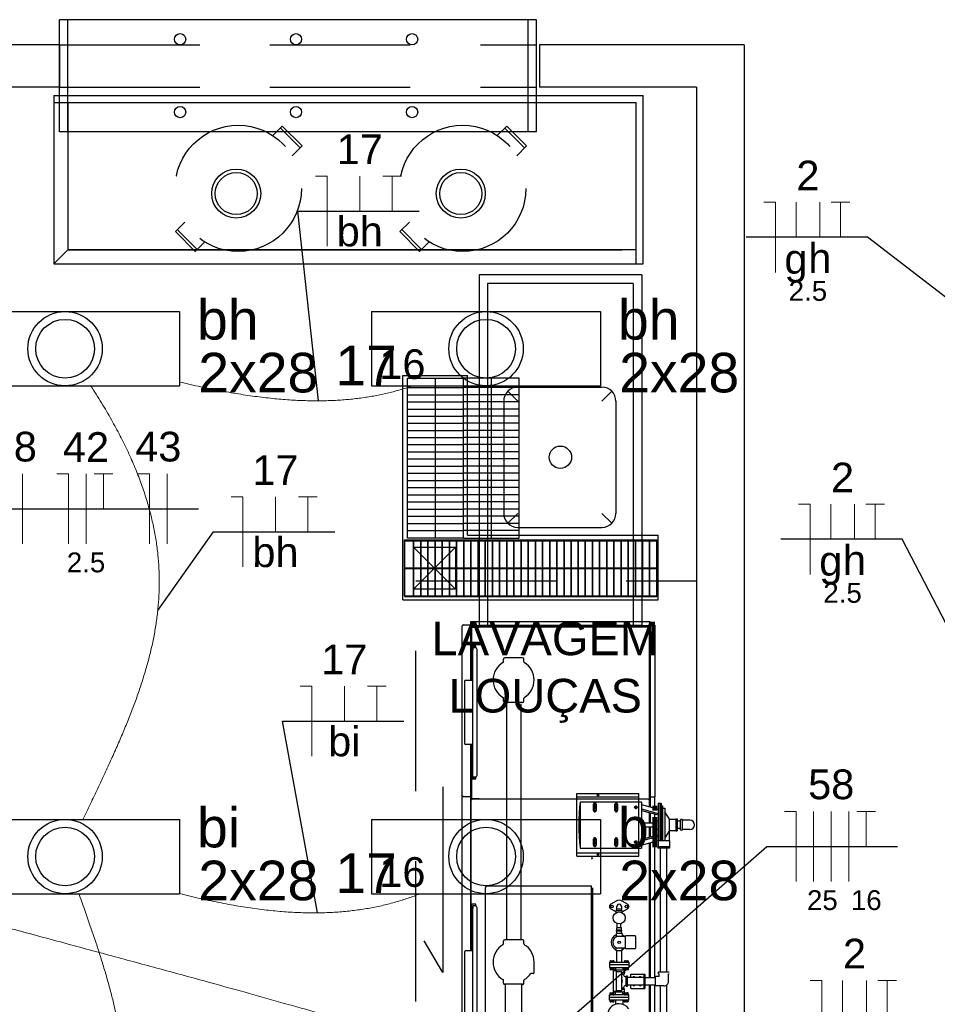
# Model space of a CAD drawing. Header units: millimetres. Extents: x 7 to 269, y 1 to 169.
# Tile 35 of 115: x 63.69 to 66.96, y 48.18 to 51.69. Entities that reach past the tile are written whole.
import ezdxf

# ---------------------------------------------------------------- set-up
doc = ezdxf.new("R2010")
doc.units = ezdxf.units.MM
doc.header["$MEASUREMENT"] = 0
doc.linetypes.add('Dashed', pattern=[0.75, 0.5, -0.25])
for name, color, linetype, lineweight in [('Eletroduto - Marco Polo', 6, 'Continuous', 9), ('Fiação - Marco Polo', 3, 'Continuous', 9), ('Layout - Marco Polo', 252, 'Continuous', 25), ('Linha de Chamada - Marco Polo', 1, 'Continuous', 25), ('Luminárias - Marco Polo', 5, 'Continuous', 25), ('Textos - Marco Polo', 143, 'Continuous', 25)]:
    doc.layers.add(name, color=color, linetype=linetype, lineweight=lineweight)
doc.layers.add('Parede - Marco Polo', color=7, linetype='Continuous')
doc.styles.add('Arial', font='arial.ttf')

msp = doc.modelspace()

# ---------------------------------------------------------------- linework, layer by layer
at = {"layer": 'Eletroduto - Marco Polo', "linetype": 'Continuous'}
for points in [[(63.9449, 50.3859), (63.9835, 50.3245), (64.0184, 50.2648), (64.0497, 50.2066), (64.0776, 50.1498), (64.1021, 50.0944), (64.1233, 50.0402), (64.1414, 49.9871), (64.1564, 49.935), (64.1684, 49.8839), (64.1776, 49.8335), (64.1841, 49.7839), (64.1878, 49.7349), (64.189, 49.6864), (64.1878, 49.6382), (64.1842, 49.5904), (64.1784, 49.5428), (64.1704, 49.4953), (64.1604, 49.4478), (64.1484, 49.4002), (64.1345, 49.3523), (64.119, 49.3042), (64.1018, 49.2556), (64.083, 49.2065), (64.0628, 49.1568), (64.0413, 49.1064), (64.0185, 49.0552), (63.9946, 49.003), (63.9697, 48.9498), (63.9438, 48.8954), (63.9171, 48.8398)], [(64.2605, 50.3991), (64.2993, 50.3901), (64.3372, 50.3818), (64.3741, 50.3741), (64.4102, 50.3671), (64.4453, 50.3609), (64.4795, 50.3552), (64.5129, 50.3502), (64.5454, 50.3459), (64.5771, 50.3421), (64.608, 50.339), (64.6382, 50.3365), (64.6676, 50.3345), (64.6962, 50.3331), (64.7242, 50.3323), (64.7514, 50.332), (64.778, 50.3323), (64.804, 50.3331), (64.8293, 50.3344), (64.854, 50.3362), (64.8781, 50.3385), (64.9017, 50.3412), (64.9247, 50.3445), (64.9472, 50.3481), (64.9692, 50.3522), (64.9907, 50.3568), (65.0118, 50.3617), (65.0324, 50.3671), (65.0527, 50.3728), (65.0725, 50.3789), (65.0919, 50.3854)], [(63.902, 48.5756), (63.9234, 48.5163), (63.9432, 48.4597), (63.9616, 48.4055), (63.9784, 48.3536), (63.9938, 48.3037), (64.0077, 48.2555), (64.0201, 48.2089), (64.031, 48.1636), (64.0404, 48.1194), (64.0483, 48.076), (64.0547, 48.0332), (64.0596, 47.9908), (64.063, 47.9486), (64.0649, 47.9063), (64.0654, 47.8637), (64.0643, 47.8205), (64.0618, 47.7765), (64.0577, 47.7316), (64.0522, 47.6854), (64.0452, 47.6377), (64.0367, 47.5884), (64.0266, 47.5371), (64.0151, 47.4836), (64.0021, 47.4278), (63.9876, 47.3693), (63.9717, 47.308), (63.9542, 47.2436), (63.9352, 47.1758), (63.9148, 47.1045), (63.8928, 47.0294)], [(64.2606, 48.576), (64.2992, 48.5663), (64.3369, 48.5573), (64.3738, 48.5492), (64.4099, 48.5418), (64.4452, 48.5351), (64.4797, 48.5292), (64.5135, 48.524), (64.5465, 48.5195), (64.5788, 48.5156), (64.6103, 48.5125), (64.6412, 48.51), (64.6714, 48.5082), (64.7009, 48.5071), (64.7298, 48.5065), (64.758, 48.5066), (64.7857, 48.5073), (64.8127, 48.5086), (64.8392, 48.5105), (64.8651, 48.513), (64.8904, 48.516), (64.9153, 48.5196), (64.9396, 48.5237), (64.9634, 48.5283), (64.9868, 48.5335), (65.0096, 48.5391), (65.0321, 48.5453), (65.0541, 48.5519), (65.0757, 48.559), (65.0969, 48.5666), (65.1177, 48.5746)], [(66.1329, 47.2661), (66.0802, 47.3334), (66.0308, 47.3961), (65.984, 47.4545), (65.9393, 47.5088), (65.8958, 47.5594), (65.8532, 47.6066), (65.8107, 47.6506), (65.7677, 47.6919), (65.7236, 47.7306), (65.6779, 47.7671), (65.6298, 47.8017), (65.5788, 47.8348), (65.5242, 47.8665), (65.4655, 47.8973), (65.4019, 47.9273), (65.333, 47.9571), (65.2581, 47.9867), (65.1766, 48.0166), (65.0878, 48.0471), (64.9911, 48.0784), (64.886, 48.1108), (64.7717, 48.1447), (64.6478, 48.1804), (64.5135, 48.2182), (64.3683, 48.2583), (64.2116, 48.3012), (64.0427, 48.347), (63.861, 48.3961), (63.6658, 48.4489), (63.4567, 48.5055)]]:
    msp.add_spline(points, degree=3, dxfattribs=at)
at = {"layer": 'Fiação - Marco Polo'}
for p, q in [((64.7457, 51.1335), (64.7874, 51.1335)), ((64.7874, 50.8835), (64.7874, 51.1335)), ((64.9034, 51.0085), (64.9034, 51.1335)), ((64.986, 51.1335), (65.0526, 51.1335)), ((65.0193, 51.0085), (65.0193, 51.1335)), ((66.3429, 51.0401), (66.3846, 51.0401)), ((66.3846, 50.7901), (66.3846, 51.0401)), ((66.4582, 50.9151), (66.4582, 51.0401)), ((66.5429, 50.9151), (66.5429, 51.0401)), ((66.5832, 51.0401), (66.6499, 51.0401)), ((66.6165, 50.9151), (66.6165, 51.0401)), ((63.7018, 49.822), (63.7018, 50.072)), ((63.8237, 50.072), (63.8654, 50.072)), ((63.8654, 49.822), (63.8654, 50.072)), ((63.9279, 49.822), (63.9279, 50.072)), ((63.9571, 50.072), (64.0237, 50.072)), ((63.9904, 49.947), (63.9904, 50.072)), ((64.1123, 50.072), (64.154, 50.072)), ((64.154, 49.822), (64.154, 50.072)), ((64.2165, 49.822), (64.2165, 50.072)), ((64.4453, 49.9898), (64.4869, 49.9898)), ((64.4869, 49.7398), (64.4869, 49.9898)), ((64.6029, 49.8648), (64.6029, 49.9898)), ((64.6856, 49.9898), (64.7522, 49.9898)), ((64.7189, 49.8648), (64.7189, 49.9898)), ((66.4665, 49.9633), (66.5082, 49.9633)), ((66.5082, 49.7133), (66.5082, 49.9633)), ((66.5818, 49.8383), (66.5818, 49.9633)), ((66.6666, 49.8383), (66.6666, 49.9633)), ((66.7068, 49.9633), (66.7735, 49.9633)), ((66.7401, 49.8383), (66.7401, 49.9633)), ((64.691, 49.3152), (64.7326, 49.3152)), ((64.7326, 49.0652), (64.7326, 49.3152)), ((64.8486, 49.1902), (64.8486, 49.3152)), ((64.9312, 49.3152), (64.9979, 49.3152)), ((64.9646, 49.1902), (64.9646, 49.3152)), ((66.4167, 48.868), (66.4583, 48.868)), ((66.4583, 48.618), (66.4583, 48.868)), ((66.5208, 48.618), (66.5208, 48.868)), ((66.5833, 48.618), (66.5833, 48.868)), ((66.6458, 48.618), (66.6458, 48.868)), ((66.675, 48.868), (66.7417, 48.868)), ((66.7083, 48.743), (66.7083, 48.868)), ((66.5089, 48.266), (66.5506, 48.266)), ((66.5506, 48.016), (66.5506, 48.266)), ((66.6242, 48.141), (66.6242, 48.266)), ((66.7089, 48.141), (66.7089, 48.266)), ((66.7492, 48.266), (66.8158, 48.266)), ((66.7825, 48.141), (66.7825, 48.266))]:
    msp.add_line(p, q, dxfattribs=at)
at = {"layer": 'Layout - Marco Polo'}
for p, q in [((65.5333, 51.6908), (63.8334, 51.6908)), ((65.5333, 51.2908), (65.5333, 51.6908)), ((63.8334, 51.6008), (63.8334, 51.4508)), ((65.5434, 51.6008), (65.5434, 51.4508)), ((63.8133, 51.4208), (65.9133, 51.4208)), ((63.8133, 51.4208), (63.8133, 50.8208)), ((63.8133, 51.3958), (65.8884, 51.3958)), ((63.8633, 51.3958), (63.8633, 50.8708)), ((65.8884, 50.8208), (65.8884, 51.3958)), ((65.9133, 50.8208), (65.9133, 51.4208)), ((65.5333, 51.2908), (63.8334, 51.2908)), ((63.8633, 50.8708), (63.8133, 50.8208)), ((65.8884, 50.8708), (63.8633, 50.8708)), ((63.8633, 50.8708), (65.8383, 50.8708)), ((63.8133, 50.8208), (65.9133, 50.8208)), ((65.3284, 50.7808), (65.3284, 49.5308)), ((65.9083, 50.7808), (65.3284, 50.7808)), ((65.9083, 50.7808), (65.9083, 49.5308)), ((65.3584, 50.7508), (65.3584, 49.5308)), ((65.8783, 50.7508), (65.3584, 50.7508)), ((65.8783, 50.7508), (65.8783, 49.5308)), ((65.0573, 49.6228), (65.0573, 50.4228)), ((65.0573, 50.4228), (65.2874, 50.4228)), ((65.0738, 50.4128), (65.2729, 50.4128)), ((65.0738, 49.8428), (65.0738, 50.4128)), ((65.1728, 49.8428), (65.1728, 50.4128)), ((65.2729, 49.8428), (65.2729, 50.4128)), ((65.4719, 50.4128), (65.2729, 50.4128)), ((65.2729, 49.8428), (65.2729, 50.4128)), ((65.2874, 49.8528), (65.2874, 50.4228)), ((65.3728, 49.8428), (65.3728, 50.4128)), ((65.4719, 49.8428), (65.4719, 50.4128)), ((65.0738, 50.3798), (65.2729, 50.3798)), ((65.4719, 50.3798), (65.2729, 50.3798)), ((65.4664, 50.3808), (65.7664, 50.3808)), ((65.4664, 50.3808), (65.7664, 50.3808)), ((65.0738, 50.3538), (65.2729, 50.3538)), ((65.4719, 50.3538), (65.2729, 50.3538)), ((65.4664, 50.3308), (65.4308, 50.3663)), ((65.4664, 50.3308), (65.4308, 50.3663)), ((65.7664, 50.3308), (65.8019, 50.3663)), ((65.7664, 50.3308), (65.8019, 50.3663)), ((65.0738, 50.3288), (65.2729, 50.3288)), ((65.0738, 50.3028), (65.2729, 50.3028)), ((65.4719, 50.3288), (65.2729, 50.3288)), ((65.4719, 50.3028), (65.2729, 50.3028)), ((65.4163, 50.3308), (65.4163, 49.9308)), ((65.4163, 50.3308), (65.4163, 49.9308)), ((65.8163, 50.3308), (65.8163, 49.9308)), ((65.8163, 50.3308), (65.8163, 49.9308)), ((65.0738, 50.2778), (65.2729, 50.2778)), ((65.4719, 50.2778), (65.2729, 50.2778)), ((65.0738, 50.2518), (65.2729, 50.2518)), ((65.4719, 50.2518), (65.2729, 50.2518)), ((65.0738, 50.2268), (65.2729, 50.2268)), ((65.0738, 50.2008), (65.2729, 50.2008)), ((65.4719, 50.2268), (65.2729, 50.2268)), ((65.4719, 50.2008), (65.2729, 50.2008)), ((65.0738, 50.1758), (65.2729, 50.1758)), ((65.4719, 50.1758), (65.2729, 50.1758)), ((65.0738, 50.1498), (65.2729, 50.1498)), ((65.4719, 50.1498), (65.2729, 50.1498)), ((65.0738, 50.1248), (65.2729, 50.1248)), ((65.0738, 50.0988), (65.2729, 50.0988)), ((65.4719, 50.1248), (65.2729, 50.1248)), ((65.4719, 50.0988), (65.2729, 50.0988)), ((65.0738, 50.0738), (65.2729, 50.0738)), ((65.4719, 50.0738), (65.2729, 50.0738)), ((65.0738, 50.0478), (65.2729, 50.0478)), ((65.0738, 50.0228), (65.2729, 50.0228)), ((65.4719, 50.0478), (65.2729, 50.0478)), ((65.4719, 50.0228), (65.2729, 50.0228)), ((65.0738, 49.9968), (65.2729, 49.9968)), ((65.4719, 49.9968), (65.2729, 49.9968)), ((65.0738, 49.9718), (65.2729, 49.9718)), ((65.4719, 49.9718), (65.2729, 49.9718)), ((65.0738, 49.9458), (65.2729, 49.9458)), ((65.0738, 49.9208), (65.2729, 49.9208)), ((65.4719, 49.9458), (65.2729, 49.9458)), ((65.4719, 49.9208), (65.2729, 49.9208)), ((65.4664, 49.9308), (65.4308, 49.8953)), ((65.7664, 49.9308), (65.8019, 49.8953)), ((65.7664, 49.9308), (65.8019, 49.8953)), ((65.0738, 49.8948), (65.2729, 49.8948)), ((65.4719, 49.8948), (65.2729, 49.8948)), ((65.4664, 49.8808), (65.7664, 49.8808)), ((65.0738, 49.8698), (65.2729, 49.8698)), ((65.4719, 49.8698), (65.2729, 49.8698)), ((65.2874, 49.8528), (65.9673, 49.8528)), ((65.9673, 49.6228), (65.9673, 49.8528)), ((65.0623, 49.6373), (65.0623, 49.8363)), ((65.0623, 49.8363), (65.9624, 49.8363)), ((65.0623, 49.8333), (65.0623, 49.6343)), ((65.0623, 49.8333), (65.9624, 49.8333)), ((65.2729, 49.8428), (65.0738, 49.8428)), ((65.0953, 49.6373), (65.0953, 49.8363)), ((65.0953, 49.8333), (65.0953, 49.6343)), ((65.1213, 49.6373), (65.1213, 49.8363)), ((65.1213, 49.8333), (65.1213, 49.6343)), ((65.1463, 49.6373), (65.1463, 49.8363)), ((65.1463, 49.8333), (65.1463, 49.6343)), ((65.1723, 49.6373), (65.1723, 49.8363)), ((65.1723, 49.8333), (65.1723, 49.6343)), ((65.1974, 49.6373), (65.1974, 49.8363)), ((65.1974, 49.8333), (65.1974, 49.6343)), ((65.2233, 49.6373), (65.2233, 49.8363)), ((65.2233, 49.8333), (65.2233, 49.6343)), ((65.2484, 49.6373), (65.2484, 49.8363)), ((65.2484, 49.8333), (65.2484, 49.6343)), ((65.2729, 49.8428), (65.4719, 49.8428)), ((65.2743, 49.6373), (65.2743, 49.8363)), ((65.2743, 49.8333), (65.2743, 49.6343)), ((65.2994, 49.6373), (65.2994, 49.8363)), ((65.2994, 49.8333), (65.2994, 49.6343)), ((65.3254, 49.6373), (65.3254, 49.8363)), ((65.3254, 49.8333), (65.3254, 49.6343)), ((65.3503, 49.6373), (65.3503, 49.8363)), ((65.3503, 49.8333), (65.3503, 49.6343)), ((65.3764, 49.6373), (65.3764, 49.8363)), ((65.3764, 49.8333), (65.3764, 49.6343)), ((65.4013, 49.6373), (65.4013, 49.8363)), ((65.4013, 49.8333), (65.4013, 49.6343)), ((65.4274, 49.6373), (65.4274, 49.8363)), ((65.4274, 49.8333), (65.4274, 49.6343)), ((65.4523, 49.6373), (65.4523, 49.8363)), ((65.4523, 49.8333), (65.4523, 49.6343)), ((65.4784, 49.6373), (65.4784, 49.8363)), ((65.4784, 49.8333), (65.4784, 49.6343)), ((65.5033, 49.6373), (65.5033, 49.8363)), ((65.5033, 49.8333), (65.5033, 49.6343)), ((65.5293, 49.6373), (65.5293, 49.8363)), ((65.5293, 49.8333), (65.5293, 49.6343)), ((65.5543, 49.6373), (65.5543, 49.8363)), ((65.5543, 49.8333), (65.5543, 49.6343)), ((65.5803, 49.6373), (65.5803, 49.8363)), ((65.5803, 49.8333), (65.5803, 49.6343)), ((65.6054, 49.6373), (65.6054, 49.8363)), ((65.6054, 49.8333), (65.6054, 49.6343)), ((65.6313, 49.6373), (65.6313, 49.8363)), ((65.6313, 49.8333), (65.6313, 49.6343)), ((65.6564, 49.6373), (65.6564, 49.8363)), ((65.6564, 49.8333), (65.6564, 49.6343)), ((65.6823, 49.6373), (65.6823, 49.8363)), ((65.6823, 49.8333), (65.6823, 49.6343)), ((65.7073, 49.6373), (65.7073, 49.8363)), ((65.7073, 49.8333), (65.7073, 49.6343)), ((65.7334, 49.6373), (65.7334, 49.8363)), ((65.7334, 49.8333), (65.7334, 49.6343)), ((65.7583, 49.6373), (65.7583, 49.8363)), ((65.7583, 49.8333), (65.7583, 49.6343)), ((65.7844, 49.6373), (65.7844, 49.8363)), ((65.7844, 49.8333), (65.7844, 49.6343)), ((65.8093, 49.6373), (65.8093, 49.8363)), ((65.8093, 49.8333), (65.8093, 49.6343)), ((65.8354, 49.6373), (65.8354, 49.8363)), ((65.8354, 49.8333), (65.8354, 49.6343)), ((65.8603, 49.6373), (65.8603, 49.8363)), ((65.8603, 49.8333), (65.8603, 49.6343)), ((65.8863, 49.6373), (65.8863, 49.8363)), ((65.8863, 49.8333), (65.8863, 49.6343)), ((65.9113, 49.6373), (65.9113, 49.8363)), ((65.9113, 49.8333), (65.9113, 49.6343)), ((65.9364, 49.6373), (65.9364, 49.8363)), ((65.9364, 49.8333), (65.9364, 49.6343)), ((65.9624, 49.6373), (65.9624, 49.8363)), ((65.9624, 49.8333), (65.9624, 49.6343)), ((65.0953, 49.8103), (65.2443, 49.6608)), ((65.0953, 49.6608), (65.2443, 49.8103)), ((65.0623, 49.7363), (65.9624, 49.7363)), ((65.0623, 49.7343), (65.9624, 49.7343)), ((65.0623, 49.6373), (65.9624, 49.6373)), ((65.0573, 49.6228), (65.9673, 49.6228)), ((65.0623, 49.6343), (65.9624, 49.6343)), ((65.2689, 47.5998), (65.2689, 49.5303)), ((65.2719, 49.5333), (65.2969, 49.5333)), ((65.2969, 49.5318), (65.2969, 49.5333)), ((65.2969, 49.5323), (65.2994, 49.5323)), ((65.2969, 49.5318), (65.2994, 49.5318)), ((65.2994, 49.5448), (65.9368, 49.5448)), ((65.2994, 49.3353), (65.2994, 49.5448)), ((65.2994, 49.3353), (65.2994, 49.5318)), ((65.2994, 49.5308), (65.9368, 49.5308)), ((65.9083, 49.5308), (65.3284, 49.5308)), ((65.9368, 49.5448), (65.9368, 48.9193)), ((65.9368, 49.5323), (65.9544, 49.5323)), ((65.9383, 49.5323), (65.9383, 48.9193)), ((65.9544, 49.5323), (65.9544, 48.9198)), ((65.3008, 49.4308), (65.3008, 49.5213)), ((65.3024, 49.4308), (65.3024, 49.5213)), ((65.3349, 49.5253), (65.3043, 49.5253)), ((65.3294, 49.5238), (65.3043, 49.5238)), ((65.3294, 49.5238), (65.3294, 49.5253)), ((65.9318, 49.5253), (65.3349, 49.5253)), ((65.9359, 48.9158), (65.9359, 49.5213)), ((65.3024, 49.4588), (65.3024, 49.4808)), ((65.3024, 49.4308), (65.3008, 49.4308)), ((65.3008, 49.4298), (65.3008, 49.3353)), ((65.3008, 49.4298), (65.3058, 49.4298)), ((65.3024, 49.4308), (65.3024, 49.4578)), ((65.3169, 49.4578), (65.3024, 49.4578)), ((65.3024, 49.4393), (65.3024, 49.4298)), ((65.3024, 49.4393), (65.3054, 49.4393)), ((65.3029, 49.4533), (65.3029, 49.4478)), ((65.3029, 49.4478), (65.3049, 49.4438)), ((65.3103, 49.4568), (65.3043, 49.4568)), ((65.3043, 49.4553), (65.3088, 49.4553)), ((65.3049, 49.4433), (65.3058, 49.4433)), ((65.3054, 49.4393), (65.3054, 49.4298)), ((65.3058, 48.9908), (65.3058, 49.4518)), ((65.3058, 49.4518), (65.3058, 49.4433)), ((65.3153, 49.4518), (65.3058, 49.4518)), ((65.3103, 49.4533), (65.3103, 49.4518)), ((65.3109, 49.4518), (65.3109, 49.4558)), ((65.3123, 49.4518), (65.3123, 49.4578)), ((65.3169, 49.4518), (65.3169, 49.4578)), ((65.3218, 48.9973), (65.3218, 49.4453)), ((65.4154, 49.4018), (65.4154, 49.4113)), ((65.4839, 49.4158), (65.4203, 49.4158)), ((65.4883, 49.4018), (65.4883, 49.4108)), ((65.2773, 49.1103), (65.2773, 49.3323)), ((65.3058, 49.3353), (65.2803, 49.3353)), ((65.3058, 49.1068), (65.3058, 49.3353)), ((65.4154, 49.2618), (65.4154, 49.2713)), ((65.4203, 49.2573), (65.4839, 49.2573)), ((65.4263, 49.2518), (65.4263, 48.4103)), ((65.4774, 49.2518), (65.4774, 48.4103)), ((65.4883, 49.2618), (65.4883, 49.2713)), ((65.3058, 49.1068), (65.2803, 49.1068)), ((65.2994, 48.9218), (65.2994, 49.1068)), ((65.3008, 49.1068), (65.3008, 49.0133)), ((65.3008, 49.0133), (65.3058, 49.0133)), ((65.3008, 48.9158), (65.3008, 49.0118)), ((65.3024, 49.0118), (65.3008, 49.0118)), ((65.3024, 49.0038), (65.3024, 49.0133)), ((65.3024, 48.9158), (65.3024, 49.0118)), ((65.3024, 48.9848), (65.3024, 49.0118)), ((65.3024, 49.0038), (65.3054, 49.0038)), ((65.3054, 49.0038), (65.3054, 49.0133)), ((65.3008, 48.9848), (65.3169, 48.9848)), ((65.3029, 48.9953), (65.3049, 48.9993)), ((65.3029, 48.9893), (65.3029, 48.9953)), ((65.3088, 48.9878), (65.3043, 48.9878)), ((65.3103, 48.9858), (65.3043, 48.9858)), ((65.3058, 48.9993), (65.3049, 48.9993)), ((65.3073, 48.9908), (65.3058, 48.9908)), ((65.3153, 48.9908), (65.3058, 48.9908)), ((65.3103, 48.9893), (65.3103, 48.9908)), ((65.3109, 48.9908), (65.3109, 48.9868)), ((65.3123, 48.9908), (65.3123, 48.9848)), ((65.3169, 48.9848), (65.3169, 48.9913)), ((65.1993, 48.9558), (65.1993, 48.2943)), ((65.2994, 48.9343), (65.2994, 48.3708)), ((65.4263, 48.9343), (65.4263, 48.9123)), ((65.9368, 48.8848), (65.9368, 48.9343)), ((65.2719, 48.9218), (65.2969, 48.9218)), ((65.2969, 48.9208), (65.2969, 48.9218)), ((65.2969, 48.9208), (65.2994, 48.9208)), ((65.2994, 48.3708), (65.2994, 48.9208)), ((65.3008, 48.5103), (65.3008, 48.9083)), ((65.3294, 48.9133), (65.3043, 48.9133)), ((65.9318, 48.9123), (65.3043, 48.9123)), ((65.3294, 48.9133), (65.3294, 48.9123)), ((65.6774, 48.7083), (65.6774, 48.9323)), ((65.6774, 48.9323), (65.8974, 48.9323)), ((65.6774, 48.9203), (65.8974, 48.9203)), ((65.6889, 48.9028), (65.8974, 48.9028)), ((65.6889, 48.9028), (65.6889, 48.7378)), ((65.7413, 48.8648), (65.7413, 48.9008)), ((65.7558, 48.9263), (65.7484, 48.9263)), ((65.7523, 48.9298), (65.7523, 48.9228)), ((65.8174, 48.8648), (65.8174, 48.9008)), ((65.8974, 48.7083), (65.8974, 48.9323)), ((65.8974, 48.9028), (65.9078, 48.9028)), ((65.9078, 48.9028), (65.9078, 48.7378)), ((65.9359, 48.8848), (65.9359, 48.9083)), ((65.9368, 48.9198), (65.9544, 48.9198)), ((65.9383, 48.8843), (65.9383, 48.9198)), ((65.9398, 48.8838), (65.9398, 48.9198)), ((65.9544, 48.8798), (65.9544, 48.9198)), ((65.9673, 48.8978), (65.9673, 48.7648)), ((65.9673, 48.8978), (65.9774, 48.8978)), ((65.9724, 48.8978), (65.9724, 48.7648)), ((65.9774, 48.8978), (65.9774, 48.7648)), ((65.7353, 48.8938), (65.7468, 48.8938)), ((65.7353, 48.8828), (65.7473, 48.8828)), ((65.7353, 48.8718), (65.7468, 48.8718)), ((65.7369, 48.8718), (65.7369, 48.8938)), ((65.7413, 48.8888), (65.7413, 48.8768)), ((65.7459, 48.8938), (65.7459, 48.8718)), ((65.8114, 48.8938), (65.8229, 48.8938)), ((65.8114, 48.8828), (65.8234, 48.8828)), ((65.8114, 48.8718), (65.8229, 48.8718)), ((65.8128, 48.8718), (65.8128, 48.8938)), ((65.8174, 48.8888), (65.8174, 48.8768)), ((65.8218, 48.8938), (65.8218, 48.8718)), ((65.8933, 48.8828), (65.8813, 48.8828)), ((65.8873, 48.8888), (65.8873, 48.8768)), ((65.9078, 48.8928), (65.9673, 48.8763)), ((65.9078, 48.8773), (65.9673, 48.8608)), ((65.9078, 48.8718), (65.9673, 48.8558)), ((65.9359, 48.8273), (65.9359, 48.8643)), ((65.9368, 48.8273), (65.9368, 48.8638)), ((65.9383, 48.8273), (65.9383, 48.8633)), ((65.9398, 48.8273), (65.9398, 48.8633)), ((65.9774, 48.8878), (65.9823, 48.8878)), ((65.9823, 48.8878), (65.9823, 48.7648)), ((65.9823, 48.8798), (65.9904, 48.8798)), ((65.9904, 48.8798), (65.9904, 48.7648)), ((66.0074, 48.8403), (65.9904, 48.8668)), ((65.9523, 48.8353), (65.9673, 48.8353)), ((65.9523, 48.8353), (65.9523, 48.8053)), ((65.9544, 48.8353), (65.9544, 48.8593)), ((66.0074, 48.8403), (66.0303, 48.8403)), ((66.0074, 48.8003), (66.0074, 48.8403)), ((66.0303, 48.8413), (66.0303, 48.7993)), ((66.0303, 48.8413), (66.0344, 48.8413)), ((66.0344, 48.8413), (66.0344, 48.7993)), ((66.0464, 48.8338), (66.0344, 48.8338)), ((66.0464, 48.8028), (66.0464, 48.8378)), ((66.0464, 48.8073), (66.0464, 48.8338)), ((66.0524, 48.8393), (66.0473, 48.8393)), ((66.0533, 48.8028), (66.0533, 48.8378)), ((66.0798, 48.8373), (66.0533, 48.8373)), ((65.9078, 48.8273), (65.9523, 48.8273)), ((65.9078, 48.8133), (65.9523, 48.8133)), ((65.9359, 48.7763), (65.9359, 48.8133)), ((65.9368, 48.7768), (65.9368, 48.8133)), ((65.9383, 48.7773), (65.9383, 48.8133)), ((65.9398, 48.7778), (65.9398, 48.8133)), ((65.9523, 48.8053), (65.9673, 48.8053)), ((65.9544, 48.7818), (65.9544, 48.8053)), ((66.0074, 48.8003), (65.9904, 48.7743)), ((66.0058, 48.7978), (66.0058, 48.7648)), ((66.0074, 48.8003), (66.0303, 48.8003)), ((66.0303, 48.7993), (66.0344, 48.7993)), ((66.0464, 48.8073), (66.0344, 48.8073)), ((66.0524, 48.8018), (66.0473, 48.8018)), ((66.0798, 48.8033), (66.0533, 48.8033)), ((65.7353, 48.7698), (65.7468, 48.7698)), ((65.7353, 48.7588), (65.7473, 48.7588)), ((65.7369, 48.7478), (65.7369, 48.7698)), ((65.7413, 48.7408), (65.7413, 48.7768)), ((65.7413, 48.7648), (65.7413, 48.7528)), ((65.7459, 48.7698), (65.7459, 48.7478)), ((65.8114, 48.7698), (65.8229, 48.7698)), ((65.8114, 48.7588), (65.8234, 48.7588)), ((65.8128, 48.7478), (65.8128, 48.7698)), ((65.8174, 48.7408), (65.8174, 48.7768)), ((65.8174, 48.7648), (65.8174, 48.7528)), ((65.8218, 48.7698), (65.8218, 48.7478)), ((65.8933, 48.7588), (65.8813, 48.7588)), ((65.8873, 48.7648), (65.8873, 48.7528)), ((65.9078, 48.7688), (65.9673, 48.7853)), ((65.9078, 48.7638), (65.9673, 48.7798)), ((65.9078, 48.7483), (65.9673, 48.7643)), ((65.9544, 48.2763), (65.9544, 48.7608)), ((65.9664, 48.7648), (65.9664, 48.7418)), ((65.9664, 48.7648), (66.0069, 48.7648)), ((66.0069, 48.7648), (66.0069, 48.7418)), ((65.6889, 48.7378), (65.8974, 48.7378)), ((65.7353, 48.7478), (65.7468, 48.7478)), ((65.8114, 48.7478), (65.8229, 48.7478)), ((65.8974, 48.7378), (65.9078, 48.7378)), ((65.9359, 48.2763), (65.9359, 48.7558)), ((65.9368, 48.2763), (65.9368, 48.7558)), ((65.9383, 48.2763), (65.9383, 48.7563)), ((65.9398, 48.2763), (65.9398, 48.7568)), ((66.0074, 48.7418), (65.9654, 48.7418)), ((65.9654, 48.7418), (65.9654, 48.7378)), ((66.0074, 48.7378), (65.9654, 48.7378)), ((65.9753, 48.2963), (65.9753, 48.7378)), ((65.9973, 48.2963), (65.9973, 48.7378)), ((66.0074, 48.7418), (66.0074, 48.7378)), ((65.6774, 48.7203), (65.8974, 48.7203)), ((65.6774, 48.7083), (65.8974, 48.7083)), ((65.7309, 48.7023), (65.7293, 48.7023)), ((65.7293, 48.6983), (65.7328, 48.7018)), ((65.7558, 48.7143), (65.7484, 48.7143)), ((65.7523, 48.7178), (65.7523, 48.7108)), ((65.3513, 47.9153), (65.3513, 48.5973)), ((65.7293, 48.6013), (65.3554, 48.6013)), ((65.7293, 47.9113), (65.7293, 48.6013)), ((65.7339, 48.2508), (65.7339, 48.5963)), ((65.8169, 48.5488), (65.7978, 48.5378)), ((65.8578, 48.5378), (65.8388, 48.5488)), ((65.3169, 48.5373), (65.3008, 48.5373)), ((65.3024, 48.5103), (65.3024, 48.5373)), ((65.3058, 47.9818), (65.3058, 48.5313)), ((65.3153, 48.5313), (65.3058, 48.5313)), ((65.3058, 48.5313), (65.3058, 48.5228)), ((65.3058, 48.5313), (65.3073, 48.5313)), ((65.3169, 48.5313), (65.3169, 48.5373)), ((65.3218, 47.9878), (65.3218, 48.5248)), ((65.7978, 48.5213), (65.8169, 48.5103)), ((65.8169, 48.5153), (65.8388, 48.5153)), ((65.8169, 48.5063), (65.8169, 48.5153)), ((65.8194, 48.5153), (65.8188, 48.5198)), ((65.8368, 48.5198), (65.8188, 48.5198)), ((65.8199, 48.5198), (65.8199, 48.5293)), ((65.8358, 48.5293), (65.8358, 48.5198)), ((65.8363, 48.5153), (65.8368, 48.5198)), ((65.8388, 48.5103), (65.8578, 48.5213)), ((65.8388, 48.5063), (65.8388, 48.5153)), ((65.3024, 48.5103), (65.3008, 48.5103)), ((65.3008, 48.5088), (65.3058, 48.5088)), ((65.3008, 48.5088), (65.3008, 48.3708)), ((65.2994, 48.4563), (65.3008, 48.4563)), ((65.8374, 48.4453), (65.8183, 48.4453)), ((65.8183, 48.4418), (65.8183, 48.4453)), ((65.8374, 48.4418), (65.8183, 48.4418)), ((65.8194, 48.4328), (65.8194, 48.4418)), ((65.8358, 48.4533), (65.8199, 48.4533)), ((65.8199, 48.4453), (65.8199, 48.4533)), ((65.8213, 48.4533), (65.8213, 48.4673)), ((65.8344, 48.4533), (65.8344, 48.4673)), ((65.8358, 48.4453), (65.8358, 48.4533)), ((65.8363, 48.4328), (65.8363, 48.4418)), ((65.8374, 48.4418), (65.8374, 48.4453)), ((65.1993, 48.2943), (65.1324, 48.4073)), ((65.4839, 48.4103), (65.4203, 48.4103)), ((65.8383, 48.4328), (65.8174, 48.4328)), ((65.8174, 48.4328), (65.8174, 48.4213)), ((65.8499, 48.4228), (65.8234, 48.4228)), ((65.8383, 48.4328), (65.8383, 48.4228)), ((65.8849, 48.4243), (65.8499, 48.4243)), ((65.8499, 48.3788), (65.8499, 48.4243)), ((65.8868, 48.3803), (65.8868, 48.4228)), ((65.4154, 48.3963), (65.4154, 48.4058)), ((65.4883, 48.3963), (65.4883, 48.4053)), ((65.8174, 48.3708), (65.8174, 48.3823)), ((65.8499, 48.3803), (65.8234, 48.3803)), ((65.8383, 48.3708), (65.8383, 48.3803)), ((65.8849, 48.3788), (65.8499, 48.3788)), ((65.2773, 48.1418), (65.2773, 48.3673)), ((65.3058, 48.3708), (65.2803, 48.3708)), ((65.3058, 48.1418), (65.3058, 48.3708)), ((65.8383, 48.3708), (65.8174, 48.3708)), ((65.8194, 48.3653), (65.8199, 48.3708)), ((65.8194, 48.3303), (65.8194, 48.3653)), ((65.8368, 48.3653), (65.8363, 48.3708)), ((65.8368, 48.3303), (65.8368, 48.3653)), ((65.5249, 48.2938), (65.5249, 48.3308)), ((65.7929, 48.3303), (65.8628, 48.3303)), ((65.7929, 48.3303), (65.7929, 48.3208)), ((65.7929, 48.3208), (65.7929, 48.3113)), ((65.8628, 48.3208), (65.7929, 48.3208)), ((65.7929, 48.3113), (65.8628, 48.3113)), ((65.7953, 48.3348), (65.7953, 48.3303)), ((65.7953, 48.3108), (65.7953, 48.3048)), ((65.7959, 48.3353), (65.7964, 48.3358)), ((65.7964, 48.3358), (65.8084, 48.3358)), ((65.8079, 48.3043), (65.7969, 48.3043)), ((65.7983, 48.3043), (65.7994, 48.3033)), ((65.7989, 48.3348), (65.7989, 48.3303)), ((65.7989, 48.3108), (65.7989, 48.3048)), ((65.8054, 48.3033), (65.7994, 48.3033)), ((65.8063, 48.3043), (65.8054, 48.3033)), ((65.8058, 48.3348), (65.8058, 48.3303)), ((65.8058, 48.3108), (65.8058, 48.3048)), ((65.8088, 48.3353), (65.8084, 48.3358)), ((65.8469, 48.3023), (65.8088, 48.3023)), ((65.8088, 48.3023), (65.8088, 48.2993)), ((65.8093, 48.3348), (65.8093, 48.3303)), ((65.8093, 48.3108), (65.8093, 48.3048)), ((65.8144, 48.3113), (65.8144, 48.3023)), ((65.8414, 48.3113), (65.8414, 48.3023)), ((65.8458, 48.3108), (65.8458, 48.3048)), ((65.8464, 48.3348), (65.8464, 48.3303)), ((65.8469, 48.3353), (65.8474, 48.3358)), ((65.8469, 48.3023), (65.8469, 48.2928)), ((65.8474, 48.3358), (65.8594, 48.3358)), ((65.8589, 48.3043), (65.8478, 48.3043)), ((65.8494, 48.3043), (65.8499, 48.3033)), ((65.8499, 48.3348), (65.8499, 48.3303)), ((65.8499, 48.3108), (65.8499, 48.3048)), ((65.8563, 48.3033), (65.8499, 48.3033)), ((65.8573, 48.3043), (65.8563, 48.3033)), ((65.8568, 48.3348), (65.8568, 48.3303)), ((65.8568, 48.3108), (65.8568, 48.3048)), ((65.8598, 48.3353), (65.8594, 48.3358)), ((65.8603, 48.3348), (65.8603, 48.3303)), ((65.8603, 48.3108), (65.8603, 48.3048)), ((65.8628, 48.3303), (65.8628, 48.3208)), ((65.8628, 48.3208), (65.8628, 48.3113)), ((65.5219, 48.2903), (65.5129, 48.2903)), ((65.8183, 48.2993), (65.8073, 48.2993)), ((65.8073, 48.2263), (65.8073, 48.2993)), ((65.8183, 48.2263), (65.8183, 48.2993)), ((65.8374, 48.2968), (65.8183, 48.2968)), ((65.8374, 48.2288), (65.8374, 48.2968)), ((65.8469, 48.2928), (65.8374, 48.2928)), ((65.8453, 48.2873), (65.8374, 48.2873)), ((65.8439, 48.2858), (65.8439, 48.2868)), ((65.8464, 48.2883), (65.8464, 48.2923)), ((65.8518, 48.2788), (65.8508, 48.2788)), ((65.8524, 48.2453), (65.8524, 48.2803)), ((65.8573, 48.2813), (65.8534, 48.2813)), ((65.8578, 48.2453), (65.8578, 48.2803)), ((65.9163, 48.2763), (65.8578, 48.2763)), ((65.8693, 48.2883), (65.9198, 48.2883)), ((65.8693, 48.2763), (65.8693, 48.2883)), ((65.9163, 48.2883), (65.9163, 48.2373)), ((65.9198, 48.2818), (65.9163, 48.2818)), ((65.9198, 48.2883), (65.9198, 48.2373)), ((65.9198, 48.2763), (65.9558, 48.2763)), ((65.9558, 48.2798), (65.9558, 48.2463)), ((65.9703, 48.2798), (65.9558, 48.2798)), ((65.9684, 48.2963), (66.0058, 48.2963)), ((65.9684, 48.2893), (65.9684, 48.2963)), ((65.9684, 48.2893), (65.9703, 48.2893)), ((65.9703, 48.2798), (65.9703, 48.2893)), ((66.0038, 48.2893), (66.0058, 48.2893)), ((66.0038, 48.2628), (66.0038, 48.2893)), ((65.4154, 48.2563), (65.4154, 48.2658)), ((65.4839, 48.2518), (65.4203, 48.2518)), ((65.4228, 48.0668), (65.4228, 48.2518)), ((65.4813, 48.0668), (65.4813, 48.2518)), ((65.4883, 48.2563), (65.4883, 48.2658)), ((65.7339, 47.9168), (65.7339, 48.2508)), ((65.8453, 48.2383), (65.8374, 48.2383)), ((65.8469, 48.2328), (65.8374, 48.2328)), ((65.8439, 48.2388), (65.8439, 48.2398)), ((65.8464, 48.2333), (65.8464, 48.2373)), ((65.8469, 48.2233), (65.8469, 48.2328)), ((65.8518, 48.2468), (65.8508, 48.2468)), ((65.8573, 48.2443), (65.8534, 48.2443)), ((65.9163, 48.2493), (65.8578, 48.2493)), ((65.8693, 48.2373), (65.8693, 48.2493)), ((65.8693, 48.2373), (65.9198, 48.2373)), ((65.9198, 48.2438), (65.9163, 48.2438)), ((65.9558, 48.2493), (65.9198, 48.2493)), ((65.9359, 48.1208), (65.9359, 48.2493)), ((65.9368, 48.1208), (65.9368, 48.2493)), ((65.9383, 48.1203), (65.9383, 48.2493)), ((65.9398, 48.1198), (65.9398, 48.2493)), ((65.9544, 48.1168), (65.9544, 48.2493)), ((65.9873, 48.2463), (65.9558, 48.2463)), ((65.9753, 48.1113), (65.9753, 48.2458)), ((65.9973, 48.1018), (65.9973, 48.2498)), ((65.7929, 48.2048), (65.7929, 48.2143)), ((65.8628, 48.2143), (65.7929, 48.2143)), ((65.7929, 48.1953), (65.7929, 48.2048)), ((65.8628, 48.2048), (65.7929, 48.2048)), ((65.7953, 48.2148), (65.7953, 48.2208)), ((65.7969, 48.2213), (65.8079, 48.2213)), ((65.7983, 48.2213), (65.7994, 48.2218)), ((65.7989, 48.2148), (65.7989, 48.2208)), ((65.7994, 48.2218), (65.8054, 48.2218)), ((65.8063, 48.2213), (65.8054, 48.2218)), ((65.8058, 48.2148), (65.8058, 48.2208)), ((65.8183, 48.2263), (65.8073, 48.2263)), ((65.8088, 48.2233), (65.8088, 48.2263)), ((65.8469, 48.2233), (65.8088, 48.2233)), ((65.8093, 48.2148), (65.8093, 48.2208)), ((65.8144, 48.2143), (65.8144, 48.2233)), ((65.8374, 48.2288), (65.8183, 48.2288)), ((65.8414, 48.2143), (65.8414, 48.2233)), ((65.8458, 48.2148), (65.8458, 48.2208)), ((65.8478, 48.2213), (65.8589, 48.2213)), ((65.8494, 48.2213), (65.8499, 48.2218)), ((65.8499, 48.2218), (65.8563, 48.2218)), ((65.8499, 48.2148), (65.8499, 48.2208)), ((65.8573, 48.2213), (65.8563, 48.2218)), ((65.8568, 48.2148), (65.8568, 48.2208)), ((65.8603, 48.2148), (65.8603, 48.2208)), ((65.8628, 48.2048), (65.8628, 48.2143)), ((65.8628, 48.1953), (65.8628, 48.2048)), ((65.8628, 48.1953), (65.7929, 48.1953)), ((65.7953, 48.1908), (65.7953, 48.1953)), ((65.7959, 48.1903), (65.7964, 48.1893)), ((65.8084, 48.1893), (65.7964, 48.1893)), ((65.7989, 48.1908), (65.7989, 48.1953)), ((65.8058, 48.1908), (65.8058, 48.1953)), ((65.8088, 48.1903), (65.8084, 48.1893)), ((65.8093, 48.1908), (65.8093, 48.1953)), ((65.8144, 48.1953), (65.8148, 48.1808)), ((65.8414, 48.1953), (65.8409, 48.1808)), ((65.8464, 48.1908), (65.8464, 48.1953)), ((65.8469, 48.1903), (65.8474, 48.1893)), ((65.8594, 48.1893), (65.8474, 48.1893)), ((65.8499, 48.1908), (65.8499, 48.1953)), ((65.8568, 48.1908), (65.8568, 48.1953)), ((65.8598, 48.1903), (65.8594, 48.1893)), ((65.8603, 48.1908), (65.8603, 48.1953))]:
    msp.add_line(p, q, dxfattribs=at)
at = {"layer": 'Layout - Marco Polo', "linetype": 'Continuous'}
for p, q in [((63.8334, 51.2908), (63.8334, 51.6908)), ((63.8633, 51.2908), (63.8633, 51.6908)), ((65.5033, 51.2908), (65.5033, 51.6908))]:
    msp.add_line(p, q, dxfattribs=at)
at = {"layer": 'Layout - Marco Polo', "linetype": 'Dashed'}
for p, q in [((63.8334, 51.6008), (65.5333, 51.6008)), ((63.8334, 51.6008), (63.8334, 51.4508)), ((63.8334, 51.4508), (65.5333, 51.4508)), ((64.5939, 51.2778), (64.6273, 51.3113)), ((64.6908, 51.2338), (64.6204, 51.3043)), ((64.6273, 51.3113), (64.6269, 51.3103)), ((64.6979, 51.2408), (64.6273, 51.3113)), ((65.3933, 51.2778), (65.4274, 51.3113)), ((65.4908, 51.2338), (65.4203, 51.3043)), ((65.4274, 51.3113), (65.4269, 51.3103)), ((65.4978, 51.2408), (65.4274, 51.3113)), ((64.6628, 51.2058), (64.6979, 51.2408)), ((65.4633, 51.2058), (65.4978, 51.2408)), ((64.2463, 50.9353), (64.2803, 50.9693)), ((65.0464, 50.9353), (65.0803, 50.9693)), ((64.2463, 50.9353), (64.3169, 50.8643)), ((64.2533, 50.9423), (64.3238, 50.8713)), ((65.0464, 50.9353), (65.1168, 50.8643)), ((65.0533, 50.9423), (65.1239, 50.8713)), ((64.3169, 50.8643), (64.3513, 50.8988)), ((65.1168, 50.8643), (65.1513, 50.8988))]:
    msp.add_line(p, q, dxfattribs=at)
at = {"layer": 'Layout - Marco Polo'}
msp.add_lwpolyline([(65.2443, 49.6608), (65.0953, 49.6608), (65.0953, 49.8103), (65.2443, 49.8103), (65.2443, 49.6608)], close=True, dxfattribs=at)
at = {"layer": 'Layout - Marco Polo', "linetype": 'Dashed'}
msp.add_lwpolyline([(66.1034, 49.6903), (66.1034, 47.4403), (65.1034, 47.4403), (65.1034, 49.6903), (66.1034, 49.6903)], dxfattribs=at)
at = {"layer": 'Layout - Marco Polo'}
for centre, radius in [((64.2634, 51.6213), 0.02), ((64.6763, 51.6213), 0.02), ((65.0898, 51.6213), 0.02), ((64.2634, 51.3613), 0.02), ((64.6763, 51.3613), 0.02), ((65.0898, 51.3613), 0.02), ((64.4633, 51.0708), 0.0875), ((64.4633, 51.0708), 0.075), ((65.2634, 51.0708), 0.0875), ((65.2634, 51.0708), 0.075), ((65.6183, 50.1308), 0.04), ((65.6183, 50.1308), 0.04), ((65.7523, 48.9263), 0.003), ((65.7413, 48.8828), 0.005), ((65.8174, 48.8828), 0.005), ((65.8873, 48.8828), 0.005), ((65.7413, 48.7588), 0.005), ((65.8174, 48.7588), 0.005), ((65.8873, 48.7588), 0.005), ((65.7523, 48.7143), 0.003), ((65.8024, 48.5293), 0.00437), ((65.8534, 48.5293), 0.00437), ((65.8278, 48.4883), 0.0214), ((65.8278, 48.4018), 0.00437)]:
    msp.add_circle(centre, radius, dxfattribs=at)
at = {"layer": 'Layout - Marco Polo', "linetype": 'Dashed'}
for centre in [(64.4703, 51.0893), (65.2703, 51.0893)]:
    msp.add_circle(centre, 0.225, dxfattribs=at)
at = {"layer": 'Layout - Marco Polo'}
for centre, radius, start, end in [((65.4664, 50.3308), 0.05, 90, 180), ((65.4664, 50.3308), 0.05, 90, 180), ((65.7664, 50.3308), 0.05, 0, 90), ((65.7664, 50.3308), 0.05, 0, 90), ((65.4664, 49.9308), 0.05, 180, 270), ((65.7664, 49.9308), 0.05, 270, 0), ((65.7664, 49.9308), 0.05, 270, 0), ((65.2719, 49.5303), 0.00278, 90, 180), ((65.3043, 49.5213), 0.00389, 90, 180), ((65.3043, 49.5213), 0.00239, 90, 180), ((65.9318, 49.5213), 0.00389, 0, 90), ((65.3043, 49.4588), 0.00229, 209.272, 270), ((65.3043, 49.4533), 0.0016, 90, 180), ((65.3088, 49.4533), 0.0016, 0.0002, 90), ((65.3103, 49.4558), 0.000787, 0, 0), ((65.3103, 49.4558), 0.00229, 0, 58.8536), ((65.3153, 49.4453), 0.00635, 0, 89.9999), ((65.4518, 49.3368), 0.073, 121.399, 238.6), ((65.4124, 49.4018), 0.00317, 301.4, 0), ((65.4203, 49.4113), 0.00478, 90, 180), ((65.4839, 49.4113), 0.00478, 0, 90), ((65.4918, 49.4018), 0.00317, 180, 238.594), ((65.4518, 49.3368), 0.073, 301.399, 58.6017), ((65.2803, 49.3323), 0.00317, 90, 180), ((65.4124, 49.2713), 0.00317, 0, 58.6056), ((65.4203, 49.2618), 0.00478, 180, 270), ((65.4839, 49.2618), 0.00478, 270, 0), ((65.4918, 49.2713), 0.00317, 121.4, 180), ((65.2803, 49.1103), 0.00317, 180, 270), ((65.3043, 48.9838), 0.00229, 90, 151.438), ((65.3043, 48.9893), 0.0016, 180, 270), ((65.3088, 48.9893), 0.0016, 270, 0), ((65.3103, 48.9868), 0.000787, 0, 0), ((65.3103, 48.9868), 0.00229, 299.923, 0), ((65.3153, 48.9973), 0.00635, 270, 0), ((65.2719, 48.9248), 0.00278, 180, 270), ((65.2719, 48.9193), 0.00278, 90, 180), ((65.3049, 48.9158), 0.00389, 180, 270), ((65.3049, 48.9083), 0.00389, 90, 180), ((65.3049, 48.9158), 0.00239, 180, 270), ((66.3668, 48.8203), 0.6831, 173.064, 186.936), ((65.7413, 48.8938), 0.0045, 0, 180), ((65.8174, 48.8938), 0.0045, 0, 180), ((65.9318, 48.9158), 0.00389, 270, 0), ((65.9318, 48.9083), 0.00389, 0, 90), ((65.7413, 48.8718), 0.0045, 180, 0), ((65.8174, 48.8718), 0.0045, 180, 0), ((66.0473, 48.8378), 0.00102, 90, 180), ((66.0524, 48.8378), 0.00102, 0.0002, 90), ((66.0798, 48.8203), 0.0169, 270, 90), ((66.0473, 48.8028), 0.00102, 180, 270), ((66.0524, 48.8028), 0.00102, 270, 0), ((65.7413, 48.7698), 0.0045, 0, 180), ((65.8174, 48.7698), 0.0045, 0, 180), ((65.7413, 48.7478), 0.0045, 180, 0), ((65.8174, 48.7478), 0.0045, 180, 0), ((65.7309, 48.6993), 0.0031, 0, 90), ((65.3554, 48.5973), 0.00389, 90, 180), ((65.8278, 48.5293), 0.0222, 60.0002, 120), ((65.3153, 48.5248), 0.00635, 0, 89.9999), ((65.8024, 48.5293), 0.00953, 138.19, 221.81), ((65.8024, 48.5293), 0.00953, 120, 138.19), ((65.8024, 48.5293), 0.00953, 221.81, 238.837), ((65.8278, 48.5293), 0.00806, 349.834, 190.166), ((65.8278, 48.5293), 0.00794, 0.0002, 180), ((65.8534, 48.5293), 0.00953, 0.0001, 60), ((65.8534, 48.5293), 0.00953, 300, 0.0001), ((65.8278, 48.5293), 0.0222, 239.775, 240.009), ((65.4203, 48.4058), 0.00478, 89.9983, 179.998), ((65.4839, 48.4058), 0.00478, 359.998, 89.9983), ((65.8278, 48.4018), 0.0286, 111.182, 248.818), ((65.8273, 48.4018), 0.0219, 102.165, 180), ((65.8278, 48.4018), 0.0286, 48.6185, 68.8149), ((65.8849, 48.4228), 0.0016, 0, 90), ((65.4518, 48.3308), 0.073, 121.398, 238.598), ((65.4124, 48.3963), 0.00317, 301.399, 359.998), ((65.4918, 48.3963), 0.00317, 179.998, 238.592), ((65.4518, 48.3308), 0.073, 359.998, 58.6), ((65.8273, 48.4018), 0.0219, 180, 257.835), ((65.8278, 48.4018), 0.0286, 291.185, 311.397), ((65.8849, 48.3803), 0.0016, 270, 0), ((65.2803, 48.3673), 0.00317, 90, 180), ((65.7973, 48.3343), 0.00184, 20.228, 159.772), ((65.8079, 48.3343), 0.00184, 20.228, 159.772), ((65.8478, 48.3343), 0.00184, 20.228, 159.772), ((65.8584, 48.3343), 0.00184, 20.228, 159.772), ((65.7969, 48.3078), 0.00313, 54.868, 125.132), ((65.7969, 48.3073), 0.00313, 234.869, 305.131), ((65.8024, 48.2993), 0.0117, 72.0112, 107.989), ((65.8024, 48.3158), 0.0117, 252.011, 287.989), ((65.8024, 48.3303), 0.00557, 51.5605, 128.44), ((65.8079, 48.3078), 0.00313, 54.8681, 125.132), ((65.8079, 48.3073), 0.00313, 234.868, 305.132), ((65.8478, 48.3078), 0.00313, 54.868, 125.132), ((65.8478, 48.3073), 0.00313, 234.869, 305.131), ((65.8534, 48.2993), 0.0117, 72.0112, 107.989), ((65.8534, 48.3158), 0.0117, 252.011, 287.989), ((65.8534, 48.3303), 0.00557, 51.5605, 128.44), ((65.8589, 48.3078), 0.00313, 54.8681, 125.132), ((65.8589, 48.3073), 0.00313, 234.868, 305.132), ((65.4124, 48.2658), 0.00317, 359.998, 58.6038), ((65.4918, 48.2658), 0.00317, 121.399, 179.998), ((65.4518, 48.3308), 0.073, 301.397, 326.327), ((65.5219, 48.2938), 0.00317, 269.998, 359.998), ((65.8278, 48.2628), 0.0119, 323.096, 36.9044), ((65.8383, 48.2783), 0.0016, 270, 282.165), ((65.8508, 48.2858), 0.00714, 180, 270), ((65.8448, 48.2868), 0.000787, 0, 0), ((65.8453, 48.2923), 0.000787, 0, 0), ((65.8453, 48.2883), 0.000787, 0, 0), ((65.8518, 48.2798), 0.000787, 0, 0), ((65.8534, 48.2803), 0.000787, 0, 0), ((65.8573, 48.2803), 0.000787, 0, 0), ((65.8803, 48.2743), 0.00437, 24.7376, 155.262), ((65.9023, 48.2743), 0.00437, 24.7376, 155.262), ((65.4203, 48.2563), 0.00478, 179.998, 269.998), ((65.4839, 48.2563), 0.00478, 269.998, 359.998), ((65.8508, 48.2398), 0.00714, 90, 180), ((65.8448, 48.2388), 0.000787, 0, 0), ((65.8453, 48.2373), 0.000787, 0, 0), ((65.8453, 48.2333), 0.000787, 0, 0), ((65.8518, 48.2458), 0.000787, 0, 0), ((65.8534, 48.2453), 0.000787, 0, 0), ((65.8573, 48.2453), 0.000787, 0, 0), ((65.8803, 48.2513), 0.00437, 204.738, 335.262), ((65.9023, 48.2513), 0.00437, 204.738, 335.262), ((65.9873, 48.2628), 0.0167, 270, 0.4995), ((65.7969, 48.2178), 0.00313, 54.868, 125.132), ((65.7969, 48.2173), 0.00313, 234.868, 305.132), ((65.8024, 48.2093), 0.0117, 72.0111, 107.989), ((65.8024, 48.2263), 0.0117, 252.011, 287.989), ((65.8079, 48.2178), 0.00313, 54.8686, 125.131), ((65.8079, 48.2173), 0.00313, 234.868, 305.132), ((65.8478, 48.2178), 0.00313, 54.868, 125.132), ((65.8478, 48.2173), 0.00313, 234.868, 305.132), ((65.8534, 48.2093), 0.0117, 72.0111, 107.989), ((65.8534, 48.2263), 0.0117, 252.011, 287.989), ((65.8589, 48.2178), 0.00313, 54.8686, 125.131), ((65.8589, 48.2173), 0.00313, 234.868, 305.132), ((65.8278, 48.1418), 0.0409, 90.0001, 326.089), ((65.7973, 48.1913), 0.00184, 200.228, 339.772), ((65.8024, 48.1953), 0.00557, 231.56, 308.44), ((65.8079, 48.1913), 0.00184, 200.228, 339.772), ((65.8278, 48.1418), 0.0409, 33.9136, 90), ((65.8478, 48.1913), 0.00184, 200.228, 339.772), ((65.8534, 48.1953), 0.00557, 231.56, 308.44), ((65.8584, 48.1913), 0.00184, 200.228, 339.772)]:
    msp.add_arc(centre, radius, start, end, dxfattribs=at)
at = {"layer": 'Linha de Chamada - Marco Polo'}
for p, q in [((64.7563, 50.3321), (64.6832, 51.0085)), ((64.6832, 51.0085), (65.1151, 51.0085)), ((66.7124, 50.9151), (66.2804, 50.9151)), ((67.1057, 50.6123), (66.7124, 50.9151)), ((63.5267, 49.947), (64.3291, 49.947)), ((64.1837, 49.585), (64.3828, 49.8648)), ((64.3828, 49.8648), (64.8147, 49.8648)), ((66.836, 49.8383), (66.404, 49.8383)), ((67.1048, 49.3216), (66.836, 49.8383)), ((64.7532, 48.5066), (64.6285, 49.1902)), ((64.6285, 49.1902), (65.0604, 49.1902)), ((65.4141, 47.9218), (66.3542, 48.743)), ((66.3542, 48.743), (66.8196, 48.743))]:
    msp.add_line(p, q, dxfattribs=at)
at = {"layer": 'Luminárias - Marco Polo'}
for p, q in [((63.4453, 50.6504), (64.2613, 50.6504)), ((64.2613, 50.6504), (64.2613, 50.3854)), ((64.9453, 50.6504), (65.7613, 50.6504)), ((64.9453, 50.6504), (64.9453, 50.3854)), ((65.7613, 50.6504), (65.7613, 50.3854)), ((63.4453, 50.3854), (64.2613, 50.3854)), ((64.9453, 50.3854), (65.7613, 50.3854)), ((63.4453, 48.8398), (64.2613, 48.8398)), ((64.2613, 48.8398), (64.2613, 48.5748)), ((64.9453, 48.8398), (65.7613, 48.8398)), ((64.9453, 48.8398), (64.9453, 48.5748)), ((65.7613, 48.8398), (65.7613, 48.5748)), ((63.4453, 48.5748), (64.2613, 48.5748)), ((64.9453, 48.5748), (65.7613, 48.5748))]:
    msp.add_line(p, q, dxfattribs=at)
for centre, radius in [((63.8533, 50.5179), 0.1325), ((63.8533, 50.5179), 0.1046), ((65.3534, 50.5179), 0.1325), ((65.3534, 50.5179), 0.1046), ((63.8533, 48.7074), 0.1325), ((65.3534, 48.7074), 0.1325), ((63.8533, 48.7074), 0.1046), ((65.3534, 48.7074), 0.1046)]:
    msp.add_circle(centre, radius, dxfattribs=at)
at = {"layer": 'Parede - Marco Polo'}
for p, q in [((63.8334, 51.6008), (63.1033, 51.6008)), ((66.2733, 51.6008), (65.5434, 51.6008)), ((66.2733, 51.6008), (66.2733, 44.8508)), ((63.8334, 51.4508), (63.1033, 51.4508)), ((66.1034, 51.4508), (65.5434, 51.4508)), ((66.1034, 51.4508), (66.1034, 45.9508))]:
    msp.add_line(p, q, dxfattribs=at)

# ---------------------------------------------------------------- texts
at = {"layer": 'Fiação - Marco Polo', "attachment_point": 8, "line_spacing_factor": 0.798, "style": 'Arial'}
for s, insert, char_height, width in [('17', (64.9035, 51.1758), 0.1059, 0.25416), ('2', (66.5005, 51.0823), 0.1059, 0.12708), ('bh', (64.9035, 50.8813), 0.1059, 0.25416), ('h', (66.543, 50.7878), 0.1059, 0.12708), ('g', (66.458, 50.7529), 0.1059, 0.12708), ('2.5', (66.5005, 50.6877), 0.0706, 0.25416), ('18', (63.6705, 50.1143), 0.1059, 0.25416), ('42', (63.928, 50.1143), 0.1059, 0.25416), ('43', (64.1855, 50.1143), 0.1059, 0.25416), ('17', (64.603, 50.0323), 0.1059, 0.25416), ('2', (66.624, 50.0058), 0.1059, 0.12708), ('bh', (64.603, 49.7378), 0.1059, 0.25416), ('h', (66.6665, 49.7113), 0.1059, 0.12708), ('2.5', (63.928, 49.7197), 0.0706, 0.25416), ('g', (66.582, 49.6764), 0.1059, 0.12708), ('2.5', (66.624, 49.6112), 0.0706, 0.25416), ('17', (64.8485, 49.3573), 0.1059, 0.25416), ('bi', (64.8485, 49.0633), 0.1059, 0.25416), ('58', (66.5835, 48.9103), 0.1059, 0.25416), ('25', (66.552, 48.5157), 0.0706, 0.16944), ('16', (66.7085, 48.5157), 0.0706, 0.16944), ('2', (66.6665, 48.3083), 0.1059, 0.12708)]:
    msp.add_mtext(s, dxfattribs=dict(at, insert=insert, char_height=char_height, width=width))
at = {"layer": 'Luminárias - Marco Polo', "char_height": 0.1059, "width": 0.25416, "attachment_point": 7, "line_spacing_factor": 0.798, "style": 'Arial'}
for insert in [(64.973, 50.4083), (64.973, 48.5978)]:
    msp.add_mtext('16', dxfattribs=dict(at, insert=insert))
at = {"layer": 'Textos - Marco Polo', "line_spacing_factor": 0.798, "style": 'Arial'}
for s, insert, char_height, width, attachment_point in [('bh', (64.3235, 50.5485), 0.1412, 0.33888, 7), ('bh', (65.8235, 50.5485), 0.1412, 0.33888, 7), ('2x28', (64.328, 50.36), 0.1412, 0.67776, 7), ('17', (64.8165, 50.3875), 0.1412, 0.33888, 7), ('2x28', (65.828, 50.36), 0.1412, 0.67776, 7), ('LAVAGEM', (65.5645, 49.4235), 0.12, 1.008, 8), ('LOUÇAS', (65.5645, 49.1839), 0.12, 0.864, 8), ('bi', (64.3235, 48.738), 0.1412, 0.33888, 7), ('bi', (65.8235, 48.738), 0.1412, 0.33888, 7), ('17', (64.8165, 48.577), 0.1412, 0.33888, 7), ('2x28', (64.328, 48.5495), 0.1412, 0.67776, 7), ('2x28', (65.828, 48.5495), 0.1412, 0.67776, 7)]:
    msp.add_mtext(s, dxfattribs=dict(at, insert=insert, char_height=char_height, width=width, attachment_point=attachment_point))

doc.saveas('drawing.dxf')
